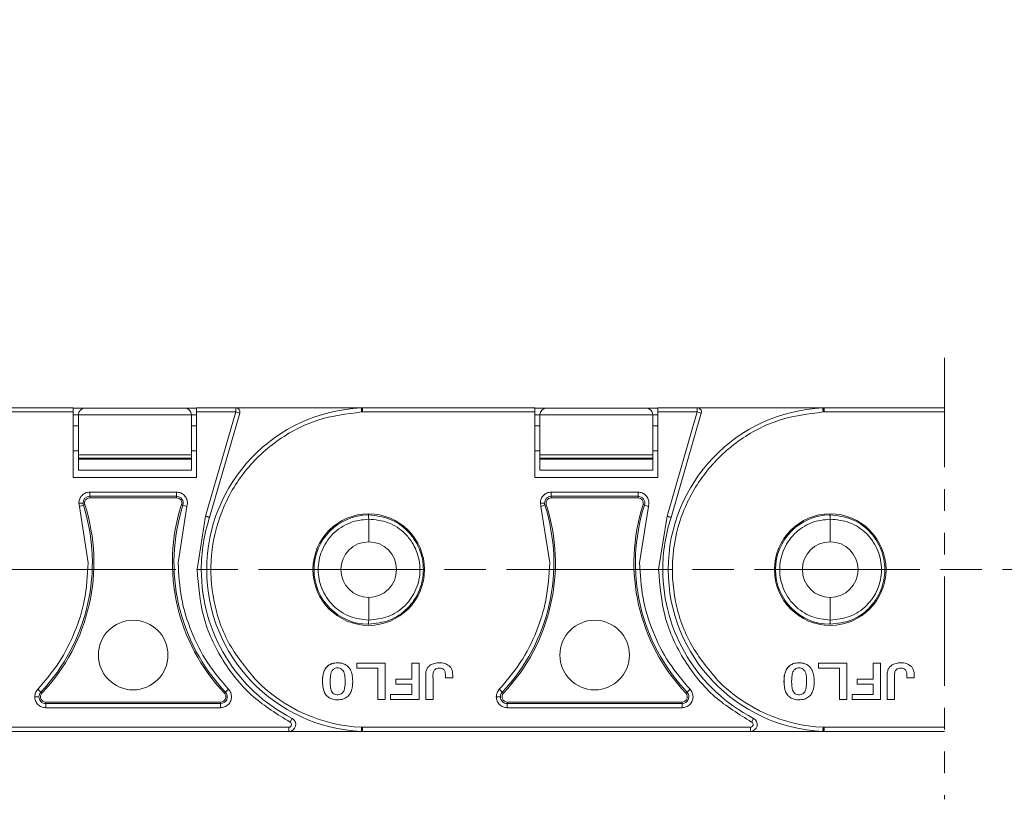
# Model space of a CAD drawing. Header units: millimetres. Extents: x 2978 to 3606, y -417 to 23.
# Tile 12 of 28: x 3288 to 3360, y -230 to -173. Entities that reach past the tile are written whole.
import ezdxf

# ---------------------------------------------------------------- set-up
doc = ezdxf.new("R2010")
doc.units = ezdxf.units.MM
for name, pattern in [('ACAD_ISO08W100', [36, 24, -3, 6, -3]), ('CENTER', [0.6, 0.375, -0.075, 0.075, -0.075]), ('PHANTOM2', [31.75, 15.875, -3.175, 3.175, -3.175, 3.175, -3.175])]:
    doc.linetypes.add(name, pattern=pattern)
doc.layers.add('中心线', color=1, linetype='CENTER', lineweight=25)
doc.styles.get("Standard").update_dxf_attribs({"font": '仿宋_GB2312.ttf', "width": 0.8})
doc.dimstyles.new('副本 ISO-25.1', dxfattribs={"dimtxt": 6, "dimasz": 5, "dimexe": 3.5, "dimexo": 0.625, "dimgap": 1.5, "dimtad": 1, "dimdsep": 46, "dimtxsty": 'Standard', "dimcen": 2.5, "dimadec": 0, "dimazin": 0, "dimtfac": 1, "dimtmove": 0, "dimatfit": 3, "dimfxl": 0, "dimarcsym": 0})

# ---------------------------------------------------------------- blocks, each defined once
blk = doc.blocks.new('*D205')
at = {"color": 0, "lineweight": -2}
for p, q in [((3306.328, -146.197), (3579.479, -146.197)), ((3575.979, -151.197), (3575.979, -220.021)), ((3532.675, -225.021), (3579.479, -225.021))]:
    blk.add_line(p, q, dxfattribs=at)
at = {"color": 0, "lineweight": 9}
for points in [[(3575.145, -151.197), (3576.812, -151.197), (3575.979, -146.197)], [(3575.145, -220.021), (3576.812, -220.021), (3575.979, -225.021)]]:
    blk.add_solid(points, dxfattribs=at)
at = {"layer": 'Defpoints', "color": 0, "lineweight": 9}
for p in [(3305.703, -146.197), (3532.05, -225.021), (3575.979, -225.021)]:
    blk.add_point(p, dxfattribs=at)
at = {"color": 0, "lineweight": 9, "insert": (3571.479, -185.609), "char_height": 6, "attachment_point": 5, "rotation": 90}
blk.add_mtext('2R+23.5', dxfattribs=at)

msp = doc.modelspace()

# ---------------------------------------------------------------- linework, layer by layer
at = {"color": 3, "linetype": 'PHANTOM2', "lineweight": 9, "ltscale": 0.5}
msp.add_line((3355.41, -197.986), (3355.41, -230.038), dxfattribs=at)
at = {"color": 7, "linetype": 'Continuous', "lineweight": 15}
for p, q in [((3292.163, -201.609), (3279.659, -201.609)), ((3292.163, -201.912), (3279.662, -201.912)), ((3292.163, -201.912), (3292.163, -201.609)), ((3293.033, -201.627), (3292.163, -201.627)), ((3292.163, -206.661), (3292.163, -201.912)), ((3292.163, -202.127), (3292.533, -202.127)), ((3292.533, -202.127), (3300.733, -202.127)), ((3292.533, -205.015), (3292.533, -202.127)), ((3300.233, -201.627), (3293.033, -201.627)), ((3301.104, -201.627), (3300.233, -201.627)), ((3300.733, -202.127), (3300.733, -205.015)), ((3300.733, -202.127), (3301.104, -202.127)), ((3303.955, -201.609), (3301.104, -201.609)), ((3301.104, -201.609), (3301.104, -201.912)), ((3301.104, -201.912), (3301.104, -206.661)), ((3303.955, -201.912), (3301.104, -201.912)), ((3301.77, -209.482), (3303.955, -201.912)), ((3302.06, -209.571), (3304.246, -201.996)), ((3303.955, -201.912), (3303.955, -201.609)), ((3313.159, -201.609), (3303.955, -201.609)), ((3304.246, -201.996), (3303.955, -201.912)), ((3313.074, -201.613), (3313.159, -201.609)), ((3313.162, -201.912), (3313.088, -201.912)), ((3325.663, -201.609), (3313.159, -201.609)), ((3313.162, -201.912), (3313.162, -201.63)), ((3325.663, -201.912), (3313.162, -201.912)), ((3325.663, -201.912), (3325.663, -201.609)), ((3326.533, -201.627), (3325.663, -201.627)), ((3325.663, -206.661), (3325.663, -201.912)), ((3325.663, -202.127), (3326.033, -202.127)), ((3326.033, -202.127), (3334.233, -202.127)), ((3326.033, -205.015), (3326.033, -202.127)), ((3333.733, -201.627), (3326.533, -201.627)), ((3334.604, -201.627), (3333.733, -201.627)), ((3334.233, -202.127), (3334.233, -205.015)), ((3334.233, -202.127), (3334.604, -202.127)), ((3337.455, -201.609), (3334.604, -201.609)), ((3334.604, -201.609), (3334.604, -201.912)), ((3334.604, -201.912), (3334.604, -206.661)), ((3337.455, -201.912), (3334.604, -201.912)), ((3335.27, -209.482), (3337.455, -201.912)), ((3335.56, -209.571), (3337.746, -201.996)), ((3337.455, -201.912), (3337.455, -201.609)), ((3346.659, -201.609), (3337.455, -201.609)), ((3337.746, -201.996), (3337.455, -201.912)), ((3346.574, -201.613), (3346.659, -201.609)), ((3346.662, -201.912), (3346.588, -201.912)), ((3355.41, -201.609), (3346.659, -201.609)), ((3346.662, -201.912), (3346.662, -201.63)), ((3355.41, -201.912), (3346.662, -201.912)), ((3292.533, -202.922), (3292.163, -202.922)), ((3301.104, -202.922), (3300.733, -202.922)), ((3326.033, -202.922), (3325.663, -202.922)), ((3334.604, -202.922), (3334.233, -202.922)), ((3292.163, -204.741), (3292.533, -204.741)), ((3300.733, -205.015), (3292.533, -205.015)), ((3292.533, -205.015), (3292.533, -205.265)), ((3300.733, -204.741), (3301.104, -204.741)), ((3300.733, -205.015), (3300.733, -205.265)), ((3325.663, -204.741), (3326.033, -204.741)), ((3334.233, -205.015), (3326.033, -205.015)), ((3326.033, -205.015), (3326.033, -205.265)), ((3334.233, -204.741), (3334.604, -204.741)), ((3334.233, -205.015), (3334.233, -205.265)), ((3292.533, -205.265), (3300.733, -205.265)), ((3292.533, -205.328), (3292.533, -205.265)), ((3300.733, -205.328), (3292.533, -205.328)), ((3292.533, -205.328), (3292.533, -206.127)), ((3300.733, -205.265), (3300.733, -205.328)), ((3300.733, -206.127), (3300.733, -205.328)), ((3326.033, -205.265), (3334.233, -205.265)), ((3326.033, -205.328), (3326.033, -205.265)), ((3334.233, -205.328), (3326.033, -205.328)), ((3326.033, -205.328), (3326.033, -206.127)), ((3334.233, -205.265), (3334.233, -205.328)), ((3334.233, -206.127), (3334.233, -205.328)), ((3292.533, -206.127), (3300.733, -206.127)), ((3326.033, -206.127), (3334.233, -206.127)), ((3301.104, -206.661), (3292.163, -206.661)), ((3334.604, -206.661), (3325.663, -206.661)), ((3293.359, -207.735), (3299.657, -207.735)), ((3293.359, -207.735), (3293.359, -208.037)), ((3299.657, -207.735), (3299.657, -208.037)), ((3326.859, -207.735), (3333.157, -207.735)), ((3326.859, -207.735), (3326.859, -208.037)), ((3333.157, -207.735), (3333.157, -208.037)), ((3292.604, -208.77), (3292.566, -208.527)), ((3292.893, -208.677), (3292.604, -208.77)), ((3292.999, -208.643), (3292.893, -208.677)), ((3293.359, -208.037), (3299.657, -208.037)), ((3293.359, -208.037), (3293.359, -208.149)), ((3293.359, -208.149), (3299.657, -208.149)), ((3299.657, -208.149), (3299.657, -208.037)), ((3300.124, -208.677), (3300.017, -208.643)), ((3300.412, -208.77), (3300.124, -208.677)), ((3300.45, -208.527), (3300.412, -208.77)), ((3326.104, -208.77), (3326.066, -208.527)), ((3326.393, -208.677), (3326.104, -208.77)), ((3326.499, -208.643), (3326.393, -208.677)), ((3326.859, -208.037), (3333.157, -208.037)), ((3326.859, -208.037), (3326.859, -208.149)), ((3326.859, -208.149), (3333.157, -208.149)), ((3333.157, -208.149), (3333.157, -208.037)), ((3333.624, -208.677), (3333.517, -208.643)), ((3333.912, -208.77), (3333.624, -208.677)), ((3333.95, -208.527), (3333.912, -208.77)), ((3293.244, -212.856), (3292.604, -208.77)), ((3300.412, -208.77), (3299.773, -212.856)), ((3313.606, -209.392), (3313.574, -209.392)), ((3326.744, -212.856), (3326.104, -208.77)), ((3333.912, -208.77), (3333.273, -212.856)), ((3347.106, -209.392), (3347.074, -209.392)), ((3301.151, -213.359), (3301.77, -209.482)), ((3313.606, -211.338), (3313.606, -209.695)), ((3334.651, -213.359), (3335.27, -209.482)), ((3347.106, -211.338), (3347.106, -209.695)), ((3313.606, -217.022), (3313.606, -215.379)), ((3347.106, -217.022), (3347.106, -215.379)), ((3313.574, -217.325), (3313.606, -217.326)), ((3347.074, -217.325), (3347.106, -217.326)), ((3312.752, -220.158), (3312.752, -220.519)), ((3314.807, -220.158), (3312.752, -220.158)), ((3312.752, -220.519), (3314.275, -220.519)), ((3314.275, -220.519), (3314.275, -222.785)), ((3314.807, -222.785), (3314.807, -220.158)), ((3317.265, -220.158), (3316.733, -220.158)), ((3316.733, -220.158), (3316.733, -221.306)), ((3317.265, -222.785), (3317.265, -220.158)), ((3346.252, -220.158), (3346.252, -220.519)), ((3348.307, -220.158), (3346.252, -220.158)), ((3346.252, -220.519), (3347.775, -220.519)), ((3347.775, -220.519), (3347.775, -222.785)), ((3348.307, -222.785), (3348.307, -220.158)), ((3350.765, -220.158), (3350.233, -220.158)), ((3350.233, -220.158), (3350.233, -221.306)), ((3350.765, -222.785), (3350.765, -220.158)), ((3315.567, -221.667), (3315.567, -221.306)), ((3316.733, -221.306), (3315.567, -221.306)), ((3319.172, -221.22), (3319.704, -221.22)), ((3350.233, -221.306), (3349.067, -221.306)), ((3349.067, -221.667), (3349.067, -221.306)), ((3352.672, -221.22), (3353.204, -221.22)), ((3289.584, -222.05), (3289.804, -222.258)), ((3289.804, -222.258), (3289.885, -222.335)), ((3303.131, -222.335), (3303.213, -222.258)), ((3303.432, -222.05), (3303.213, -222.258)), ((3316.733, -221.667), (3315.567, -221.667)), ((3316.733, -222.424), (3316.733, -221.667)), ((3323.084, -222.05), (3323.304, -222.258)), ((3323.304, -222.258), (3323.385, -222.335)), ((3336.631, -222.335), (3336.713, -222.258)), ((3336.932, -222.05), (3336.713, -222.258)), ((3350.233, -221.667), (3349.067, -221.667)), ((3350.233, -222.424), (3350.233, -221.667)), ((3290.16, -222.973), (3290.16, -223.085)), ((3302.857, -222.973), (3290.16, -222.973)), ((3302.857, -223.085), (3302.857, -222.973)), ((3314.275, -222.785), (3314.807, -222.785)), ((3315.191, -222.785), (3315.191, -222.424)), ((3315.191, -222.424), (3316.733, -222.424)), ((3315.191, -222.785), (3317.265, -222.785)), ((3317.743, -222.785), (3318.274, -222.785)), ((3323.66, -222.973), (3323.66, -223.085)), ((3336.357, -222.973), (3323.66, -222.973)), ((3336.357, -223.085), (3336.357, -222.973)), ((3347.775, -222.785), (3348.307, -222.785)), ((3348.691, -222.785), (3348.691, -222.424)), ((3348.691, -222.424), (3350.233, -222.424)), ((3348.691, -222.785), (3350.765, -222.785)), ((3351.243, -222.785), (3351.774, -222.785)), ((3290.16, -223.388), (3290.16, -223.085)), ((3302.857, -223.085), (3290.16, -223.085)), ((3302.857, -223.388), (3290.16, -223.388)), ((3302.857, -223.388), (3302.857, -223.085)), ((3323.66, -223.388), (3323.66, -223.085)), ((3336.357, -223.085), (3323.66, -223.085)), ((3336.357, -223.388), (3323.66, -223.388)), ((3336.357, -223.388), (3336.357, -223.085)), ((3308.039, -224.16), (3307.9, -224.43)), ((3341.539, -224.16), (3341.4, -224.43)), ((3307.809, -224.805), (3279.662, -224.805)), ((3279.668, -225.109), (3307.809, -225.109)), ((3307.809, -225.109), (3307.809, -224.805)), ((3307.809, -225.109), (3313.168, -225.109)), ((3313.15, -225.108), (3313.074, -225.105)), ((3313.162, -224.805), (3313.088, -224.805)), ((3313.162, -224.805), (3313.162, -225.087)), ((3341.309, -224.805), (3313.162, -224.805)), ((3313.162, -225.087), (3313.168, -225.109)), ((3313.168, -225.109), (3341.309, -225.109)), ((3341.309, -225.109), (3341.309, -224.805)), ((3341.309, -225.109), (3346.668, -225.109)), ((3346.65, -225.108), (3346.574, -225.105)), ((3346.662, -224.805), (3346.588, -224.805)), ((3346.662, -224.805), (3346.662, -225.087)), ((3355.41, -224.805), (3346.662, -224.805)), ((3346.662, -225.087), (3346.668, -225.109)), ((3346.668, -225.109), (3355.41, -225.109))]:
    msp.add_line(p, q, dxfattribs=at)
for centre, radius in [((3313.606, -213.359), 4.05), ((3347.106, -213.359), 4.05), ((3296.508, -219.564), 2.526), ((3330.008, -219.564), 2.526)]:
    msp.add_circle(centre, radius, dxfattribs=at)
for centre, radius, start, end in [((3293.033, -202.127), 0.5, 90, 180), ((3300.233, -202.127), 0.5, 0, 90), ((3313.606, -213.359), 11.758, 92.59128, 267.40872), ((3303.955, -201.912), 0.303, 343.89727, 90), ((3326.533, -202.127), 0.5, 90, 180), ((3333.733, -202.127), 0.5, 0, 90), ((3347.106, -213.359), 11.758, 92.59128, 267.40872), ((3337.455, -201.912), 0.303, 343.89727, 90), ((3279.864, -212.856), 13.682, 316.59098, 17.78298), ((3279.864, -212.856), 13.794, 316.59098, 17.78298), ((3293.359, -208.527), 0.49, 90, 179.99999), ((3293.359, -208.527), 0.49, 179.99999, 197.78298), ((3293.359, -208.527), 0.378, 90, 197.78298), ((3313.152, -212.856), 13.794, 162.21702, 223.40902), ((3313.152, -212.856), 13.682, 162.21702, 223.40902), ((3299.657, -208.527), 0.49, 342.21702, 90), ((3299.657, -208.527), 0.378, 342.21702, 90), ((3313.364, -212.856), 13.682, 316.59098, 17.78298), ((3313.364, -212.856), 13.794, 316.59098, 17.78298), ((3326.859, -208.527), 0.49, 90, 179.99999), ((3326.859, -208.527), 0.49, 179.99999, 197.78298), ((3326.859, -208.527), 0.378, 90, 197.78298), ((3346.652, -212.856), 13.794, 162.21702, 223.40902), ((3346.652, -212.856), 13.682, 162.21702, 223.40902), ((3333.157, -208.527), 0.49, 342.21702, 90), ((3333.157, -208.527), 0.378, 342.21702, 90), ((3313.606, -213.359), 3.967, 90.45642, 269.54358), ((3347.106, -213.359), 3.967, 90.45642, 269.54358), ((3313.606, -213.359), 12.152, 161.83764, 180), ((3347.106, -213.359), 12.152, 161.83764, 180), ((3313.606, -213.359), 2.021, 90, 270), ((3313.606, -213.359), 2.021, 270, 90), ((3347.106, -213.359), 2.021, 90, 270), ((3347.106, -213.359), 2.021, 270, 90), ((3313.606, -213.359), 12.152, 180, 242.73396), ((3347.106, -213.359), 12.152, 180, 242.73396), ((3313.606, -213.359), 11.458, 224.65735, 267.40885), ((3347.106, -213.359), 11.458, 224.65735, 267.40885), ((3290.16, -222.595), 0.49, 136.59098, 179.99995), ((3302.857, -222.595), 0.49, 270, 43.40902), ((3323.66, -222.595), 0.49, 136.59098, 179.99995), ((3336.357, -222.595), 0.49, 270, 43.40902), ((3290.16, -222.595), 0.49, 179.99995, 270), ((3290.16, -222.595), 0.378, 136.59098, 270), ((3302.857, -222.595), 0.378, 270, 43.40902), ((3323.66, -222.595), 0.49, 179.99995, 270), ((3323.66, -222.595), 0.378, 136.59098, 270), ((3336.357, -222.595), 0.378, 270, 43.40902), ((3307.809, -224.606), 0.502, 270, 62.73396), ((3341.309, -224.606), 0.502, 270, 62.73396), ((3307.809, -224.606), 0.199, 270, 62.73396), ((3313.123, -225.082), 0.039, 318.95346, 351.9603), ((3341.309, -224.606), 0.199, 270, 62.73396), ((3346.623, -225.082), 0.039, 318.95346, 351.9603)]:
    msp.add_arc(centre, radius, start, end, dxfattribs=at)
for points, knots in [([(3313.088, -201.912), (3312.016, -202.049), (3309.826, -202.329), (3306.838, -203.919), (3304.421, -206.241), (3302.794, -209.127), (3302.03, -212.35), (3302.228, -215.696), (3303.343, -218.892), (3304.761, -220.584), (3305.455, -221.412)], [0, 0, 0, 0, 0.122369, 0.25, 0.377631, 0.5, 0.622369, 0.75, 0.877631, 1, 1, 1, 1]), ([(3313.162, -201.63), (3313.159, -201.641), (3313.154, -201.659), (3313.141, -201.708), (3313.126, -201.766), (3313.106, -201.84), (3313.094, -201.889), (3313.088, -201.912)], [0, 0, 0, 0, 0.2009574, 0.3493582, 0.5907169, 0.8011555, 1, 1, 1, 1]), ([(3313.159, -201.609), (3313.158, -201.61), (3313.156, -201.611), (3313.16, -201.623), (3313.162, -201.63)], [0, 0, 0, 0, 0.417545, 1, 1, 1, 1]), ([(3346.588, -201.912), (3345.516, -202.049), (3343.326, -202.329), (3340.338, -203.919), (3337.921, -206.241), (3336.294, -209.127), (3335.53, -212.35), (3335.728, -215.696), (3336.843, -218.892), (3338.261, -220.584), (3338.955, -221.412)], [0, 0, 0, 0, 0.122369, 0.25, 0.377631, 0.5, 0.622369, 0.75, 0.877631, 1, 1, 1, 1]), ([(3346.662, -201.63), (3346.659, -201.641), (3346.654, -201.659), (3346.641, -201.708), (3346.626, -201.766), (3346.606, -201.84), (3346.594, -201.889), (3346.588, -201.912)], [0, 0, 0, 0, 0.2009574, 0.3493582, 0.5907169, 0.8011555, 1, 1, 1, 1]), ([(3346.659, -201.609), (3346.658, -201.61), (3346.656, -201.611), (3346.66, -201.623), (3346.662, -201.63)], [0, 0, 0, 0, 0.417545, 1, 1, 1, 1]), ([(3292.566, -208.527), (3292.578, -208.423), (3292.602, -208.215), (3292.786, -207.953), (3293.048, -207.77), (3293.256, -207.746), (3293.359, -207.735)], [0, 0, 0, 0, 0.250177, 0.500521, 0.750628, 1, 1, 1, 1]), ([(3299.657, -207.735), (3299.761, -207.746), (3299.963, -207.77), (3300.187, -207.922), (3300.326, -208.09), (3300.425, -208.281), (3300.441, -208.435), (3300.45, -208.527)], [0, 0, 0, 0, 0.2494712, 0.4859232, 0.6313242, 0.7763613, 1, 1, 1, 1]), ([(3326.066, -208.527), (3326.078, -208.423), (3326.102, -208.215), (3326.286, -207.953), (3326.548, -207.77), (3326.756, -207.746), (3326.859, -207.735)], [0, 0, 0, 0, 0.250177, 0.500521, 0.750628, 1, 1, 1, 1]), ([(3333.157, -207.735), (3333.261, -207.746), (3333.463, -207.77), (3333.687, -207.922), (3333.826, -208.09), (3333.925, -208.281), (3333.941, -208.435), (3333.95, -208.527)], [0, 0, 0, 0, 0.249471, 0.485923, 0.631324, 0.776361, 1, 1, 1, 1]), ([(3292.566, -208.527), (3292.608, -208.527), (3292.694, -208.527), (3292.794, -208.527), (3292.855, -208.527), (3292.864, -208.527), (3292.869, -208.527)], [0, 0, 0, 0, 0.2708965, 0.5622441, 0.789076, 1, 1, 1, 1]), ([(3326.066, -208.527), (3326.108, -208.527), (3326.194, -208.527), (3326.294, -208.527), (3326.355, -208.527), (3326.364, -208.527), (3326.369, -208.527)], [0, 0, 0, 0, 0.270897, 0.562244, 0.789076, 1, 1, 1, 1]), ([(3313.606, -209.695), (3313.605, -209.663), (3313.604, -209.608), (3313.6, -209.536), (3313.596, -209.484), (3313.591, -209.441), (3313.585, -209.41), (3313.579, -209.394), (3313.575, -209.393), (3313.574, -209.392)], [0, 0, 0, 0, 0.204049, 0.340626, 0.499474, 0.615725, 0.75984, 0.920238, 1, 1, 1, 1]), ([(3313.606, -209.392), (3314.121, -209.45), (3315.151, -209.567), (3316.263, -210.335), (3316.933, -211.15), (3317.421, -212.076), (3317.672, -213.36), (3317.42, -214.644), (3316.932, -215.569), (3316.262, -216.384), (3315.149, -217.151), (3314.12, -217.268), (3313.606, -217.326)], [0, 0, 0, 0, 0.124895, 0.249768, 0.315264, 0.378872, 0.500087, 0.621291, 0.684901, 0.750407, 0.875279, 1, 1, 1, 1]), ([(3347.106, -209.695), (3347.105, -209.663), (3347.104, -209.608), (3347.1, -209.536), (3347.096, -209.484), (3347.091, -209.441), (3347.085, -209.41), (3347.079, -209.394), (3347.075, -209.393), (3347.074, -209.392)], [0, 0, 0, 0, 0.204049, 0.340626, 0.499474, 0.615725, 0.75984, 0.920238, 1, 1, 1, 1]), ([(3347.106, -209.392), (3347.621, -209.45), (3348.651, -209.567), (3349.763, -210.335), (3350.433, -211.15), (3350.921, -212.076), (3351.172, -213.36), (3350.92, -214.644), (3350.432, -215.569), (3349.762, -216.384), (3348.649, -217.151), (3347.62, -217.268), (3347.106, -217.326)], [0, 0, 0, 0, 0.124895, 0.249768, 0.315264, 0.378872, 0.500087, 0.621291, 0.684901, 0.750407, 0.875279, 1, 1, 1, 1]), ([(3302.06, -209.571), (3302.057, -209.57), (3302.051, -209.568), (3302.008, -209.555), (3301.955, -209.539), (3301.902, -209.522), (3301.839, -209.503), (3301.794, -209.489), (3301.77, -209.482)], [0, 0, 0, 0, 0.197231, 0.429158, 0.558746, 0.697086, 0.844173, 1, 1, 1, 1]), ([(3313.606, -217.022), (3313.143, -216.973), (3312.433, -216.897), (3311.578, -216.438), (3310.993, -215.964), (3310.518, -215.377), (3310.078, -214.525), (3309.854, -213.359), (3310.078, -212.192), (3310.518, -211.34), (3310.993, -210.753), (3311.578, -210.279), (3312.433, -209.82), (3313.143, -209.745), (3313.606, -209.695)], [0, 0, 0, 0, 0.120094, 0.184653, 0.250509, 0.316292, 0.380636, 0.5, 0.619364, 0.683708, 0.749491, 0.815347, 0.879906, 1, 1, 1, 1]), ([(3313.606, -209.695), (3314.087, -209.743), (3315.053, -209.838), (3316.112, -210.556), (3316.74, -211.323), (3317.189, -212.184), (3317.375, -213.141), (3317.277, -214.094), (3316.991, -215.019), (3316.296, -216.038), (3315.059, -216.878), (3314.087, -216.975), (3313.606, -217.022)], [0, 0, 0, 0, 0.125188, 0.250856, 0.319613, 0.380838, 0.50002, 0.563142, 0.625674, 0.747351, 0.875025, 1, 1, 1, 1]), ([(3335.56, -209.571), (3335.557, -209.57), (3335.551, -209.568), (3335.508, -209.555), (3335.455, -209.539), (3335.402, -209.522), (3335.339, -209.503), (3335.294, -209.489), (3335.27, -209.482)], [0, 0, 0, 0, 0.197231, 0.429158, 0.558746, 0.697086, 0.844173, 1, 1, 1, 1]), ([(3347.106, -217.022), (3346.643, -216.973), (3345.933, -216.897), (3345.078, -216.438), (3344.493, -215.964), (3344.018, -215.377), (3343.578, -214.525), (3343.354, -213.359), (3343.578, -212.192), (3344.018, -211.34), (3344.493, -210.753), (3345.078, -210.279), (3345.933, -209.82), (3346.643, -209.745), (3347.106, -209.695)], [0, 0, 0, 0, 0.120094, 0.184653, 0.250509, 0.316292, 0.380636, 0.5, 0.619364, 0.683708, 0.749491, 0.815347, 0.879906, 1, 1, 1, 1]), ([(3347.106, -209.695), (3347.587, -209.743), (3348.553, -209.838), (3349.612, -210.556), (3350.24, -211.323), (3350.689, -212.184), (3350.875, -213.141), (3350.777, -214.094), (3350.491, -215.019), (3349.796, -216.038), (3348.559, -216.878), (3347.587, -216.975), (3347.106, -217.022)], [0, 0, 0, 0, 0.125188, 0.250856, 0.319613, 0.380838, 0.50002, 0.563142, 0.625674, 0.747351, 0.875025, 1, 1, 1, 1]), ([(3289.584, -222.05), (3290.12, -221.42), (3291.208, -220.14), (3292.317, -217.925), (3293.09, -215.477), (3293.19, -213.775), (3293.244, -212.856)], [0, 0, 0, 0, 0.244254, 0.496621, 0.728157, 1, 1, 1, 1]), ([(3299.773, -212.856), (3299.82, -213.71), (3299.914, -215.421), (3300.673, -217.874), (3301.813, -220.144), (3302.895, -221.418), (3303.432, -222.05)], [0, 0, 0, 0, 0.252852, 0.506156, 0.754853, 1, 1, 1, 1]), ([(3323.084, -222.05), (3323.62, -221.42), (3324.708, -220.14), (3325.817, -217.925), (3326.59, -215.477), (3326.69, -213.775), (3326.744, -212.856)], [0, 0, 0, 0, 0.244254, 0.496621, 0.728157, 1, 1, 1, 1]), ([(3333.273, -212.856), (3333.32, -213.71), (3333.414, -215.421), (3334.173, -217.874), (3335.313, -220.144), (3336.395, -221.418), (3336.932, -222.05)], [0, 0, 0, 0, 0.252852, 0.506156, 0.754853, 1, 1, 1, 1]), ([(3307.9, -224.43), (3306.976, -223.862), (3305.077, -222.694), (3302.915, -220.022), (3301.43, -216.838), (3301.244, -214.513), (3301.151, -213.359)], [0, 0, 0, 0, 0.237855, 0.488911, 0.746343, 1, 1, 1, 1]), ([(3301.151, -213.359), (3301.194, -213.359), (3301.283, -213.359), (3301.385, -213.359), (3301.444, -213.359), (3301.451, -213.359), (3301.454, -213.359)], [0, 0, 0, 0, 0.2702587, 0.562427, 0.7897353, 1, 1, 1, 1]), ([(3341.4, -224.43), (3340.476, -223.862), (3338.577, -222.694), (3336.415, -220.022), (3334.93, -216.838), (3334.744, -214.513), (3334.651, -213.359)], [0, 0, 0, 0, 0.237855, 0.488911, 0.746343, 1, 1, 1, 1]), ([(3334.651, -213.359), (3334.694, -213.359), (3334.783, -213.359), (3334.885, -213.359), (3334.944, -213.359), (3334.951, -213.359), (3334.954, -213.359)], [0, 0, 0, 0, 0.2702587, 0.562427, 0.7897353, 1, 1, 1, 1]), ([(3313.574, -217.325), (3313.576, -217.324), (3313.58, -217.322), (3313.587, -217.298), (3313.593, -217.258), (3313.6, -217.202), (3313.604, -217.125), (3313.605, -217.057), (3313.606, -217.022)], [0, 0, 0, 0, 0.1177988, 0.2924062, 0.4522723, 0.5724292, 0.7830569, 1, 1, 1, 1]), ([(3347.074, -217.325), (3347.076, -217.324), (3347.08, -217.322), (3347.087, -217.298), (3347.093, -217.258), (3347.1, -217.202), (3347.104, -217.125), (3347.105, -217.057), (3347.106, -217.022)], [0, 0, 0, 0, 0.1177988, 0.2924062, 0.4522723, 0.5724292, 0.7830569, 1, 1, 1, 1]), ([(3310.542, -222.503), (3310.488, -222.429), (3310.346, -222.234), (3310.234, -221.667), (3310.239, -221.071), (3310.436, -220.554), (3310.657, -220.314), (3310.969, -220.157), (3311.346, -220.111), (3311.731, -220.16), (3312.003, -220.301), (3312.114, -220.412), (3312.15, -220.447)], [0, 0, 0, 0, 0.068925, 0.181835, 0.429589, 0.512717, 0.596699, 0.671038, 0.773392, 0.880953, 0.962175, 1, 1, 1, 1]), ([(3312.15, -220.447), (3312.073, -220.378), (3311.919, -220.239), (3311.564, -220.125), (3311.184, -220.115), (3310.806, -220.219), (3310.536, -220.422), (3310.381, -220.68), (3310.305, -220.933), (3310.26, -221.221), (3310.25, -221.562), (3310.283, -221.942), (3310.37, -222.273), (3310.494, -222.439), (3310.542, -222.503)], [0, 0, 0, 0, 0.077726, 0.155352, 0.276594, 0.36227, 0.448522, 0.525591, 0.586453, 0.64883, 0.745829, 0.844558, 0.939133, 1, 1, 1, 1]), ([(3319.704, -221.22), (3319.706, -221.119), (3319.711, -220.916), (3319.661, -220.639), (3319.532, -220.419), (3319.325, -220.256), (3319.002, -220.129), (3318.605, -220.114), (3318.244, -220.194), (3317.996, -220.342), (3317.834, -220.542), (3317.758, -220.775), (3317.739, -221.016), (3317.745, -221.315), (3317.741, -221.905), (3317.742, -222.42), (3317.743, -222.785)], [0, 0, 0, 0, 0.060966, 0.122555, 0.166943, 0.211374, 0.27887, 0.373201, 0.446631, 0.499185, 0.54401, 0.599254, 0.643956, 0.689261, 0.779896, 1, 1, 1, 1]), ([(3344.042, -222.503), (3343.988, -222.429), (3343.846, -222.234), (3343.734, -221.667), (3343.739, -221.071), (3343.936, -220.554), (3344.157, -220.314), (3344.469, -220.157), (3344.846, -220.111), (3345.231, -220.16), (3345.503, -220.301), (3345.614, -220.412), (3345.65, -220.447)], [0, 0, 0, 0, 0.068925, 0.181835, 0.429589, 0.512717, 0.596699, 0.671038, 0.773392, 0.880953, 0.962175, 1, 1, 1, 1]), ([(3345.65, -220.447), (3345.573, -220.378), (3345.419, -220.239), (3345.064, -220.125), (3344.684, -220.115), (3344.306, -220.219), (3344.036, -220.422), (3343.881, -220.68), (3343.805, -220.933), (3343.76, -221.221), (3343.75, -221.562), (3343.783, -221.942), (3343.87, -222.273), (3343.994, -222.439), (3344.042, -222.503)], [0, 0, 0, 0, 0.077726, 0.155352, 0.276594, 0.36227, 0.448522, 0.525591, 0.586453, 0.64883, 0.745829, 0.844558, 0.939133, 1, 1, 1, 1]), ([(3353.204, -221.22), (3353.206, -221.119), (3353.211, -220.916), (3353.161, -220.639), (3353.032, -220.419), (3352.825, -220.256), (3352.502, -220.129), (3352.105, -220.114), (3351.744, -220.194), (3351.496, -220.342), (3351.334, -220.542), (3351.258, -220.775), (3351.239, -221.016), (3351.245, -221.315), (3351.241, -221.905), (3351.242, -222.42), (3351.243, -222.785)], [0, 0, 0, 0, 0.060966, 0.122555, 0.166943, 0.211374, 0.27887, 0.373201, 0.446631, 0.499185, 0.54401, 0.599254, 0.643956, 0.689261, 0.779896, 1, 1, 1, 1]), ([(3310.542, -222.503), (3310.618, -222.572), (3310.771, -222.709), (3311.128, -222.82), (3311.515, -222.827), (3311.901, -222.716), (3312.178, -222.507), (3312.331, -222.24), (3312.404, -221.98), (3312.443, -221.692), (3312.449, -221.358), (3312.412, -220.987), (3312.319, -220.667), (3312.196, -220.507), (3312.15, -220.447)], [0, 0, 0, 0, 0.077118, 0.154064, 0.277592, 0.365915, 0.454804, 0.533143, 0.595307, 0.659002, 0.75277, 0.848192, 0.942337, 1, 1, 1, 1]), ([(3310.966, -220.677), (3310.943, -220.712), (3310.855, -220.849), (3310.803, -221.258), (3310.801, -221.724), (3310.864, -222.142), (3311.003, -222.325), (3311.14, -222.421), (3311.301, -222.462), (3311.468, -222.447), (3311.615, -222.382), (3311.691, -222.308), (3311.727, -222.274)], [0, 0, 0, 0, 0.049968, 0.193018, 0.475404, 0.617015, 0.680621, 0.743737, 0.81298, 0.874323, 0.941059, 1, 1, 1, 1]), ([(3311.727, -222.274), (3311.75, -222.241), (3311.834, -222.123), (3311.899, -221.73), (3311.901, -221.271), (3311.841, -220.844), (3311.71, -220.644), (3311.575, -220.54), (3311.42, -220.486), (3311.258, -220.487), (3311.094, -220.546), (3311.011, -220.631), (3310.966, -220.677)], [0, 0, 0, 0, 0.047136, 0.170596, 0.457333, 0.600622, 0.668644, 0.736207, 0.798456, 0.860666, 0.924302, 1, 1, 1, 1]), ([(3318.274, -222.785), (3318.274, -222.684), (3318.274, -222.179), (3318.285, -221.562), (3318.267, -220.994), (3318.295, -220.793), (3318.342, -220.677), (3318.425, -220.593), (3318.559, -220.531), (3318.725, -220.513), (3318.907, -220.529), (3318.999, -220.589), (3319.045, -220.619)], [0, 0, 0, 0, 0.10516, 0.525798, 0.642954, 0.69438, 0.736747, 0.770674, 0.814759, 0.886948, 0.943322, 1, 1, 1, 1]), ([(3319.045, -220.619), (3319.064, -220.637), (3319.11, -220.681), (3319.163, -220.801), (3319.176, -220.988), (3319.174, -221.136), (3319.172, -221.22)], [0, 0, 0, 0, 0.120772, 0.299416, 0.603738, 1, 1, 1, 1]), ([(3344.042, -222.503), (3344.118, -222.572), (3344.271, -222.709), (3344.628, -222.82), (3345.015, -222.827), (3345.401, -222.716), (3345.678, -222.507), (3345.831, -222.24), (3345.904, -221.98), (3345.943, -221.692), (3345.949, -221.358), (3345.912, -220.987), (3345.819, -220.667), (3345.696, -220.507), (3345.65, -220.447)], [0, 0, 0, 0, 0.077118, 0.154064, 0.277592, 0.365915, 0.454804, 0.533143, 0.595307, 0.659002, 0.75277, 0.848192, 0.942337, 1, 1, 1, 1]), ([(3344.466, -220.677), (3344.443, -220.712), (3344.355, -220.849), (3344.303, -221.258), (3344.301, -221.724), (3344.364, -222.142), (3344.503, -222.325), (3344.64, -222.421), (3344.801, -222.462), (3344.968, -222.447), (3345.115, -222.382), (3345.191, -222.308), (3345.227, -222.274)], [0, 0, 0, 0, 0.049968, 0.193018, 0.475404, 0.617015, 0.680621, 0.743737, 0.81298, 0.874323, 0.941059, 1, 1, 1, 1]), ([(3345.227, -222.274), (3345.25, -222.241), (3345.334, -222.123), (3345.399, -221.73), (3345.401, -221.271), (3345.341, -220.844), (3345.21, -220.644), (3345.075, -220.54), (3344.92, -220.486), (3344.758, -220.487), (3344.594, -220.546), (3344.511, -220.631), (3344.466, -220.677)], [0, 0, 0, 0, 0.047136, 0.170596, 0.457333, 0.600622, 0.668644, 0.736207, 0.798456, 0.860666, 0.924302, 1, 1, 1, 1]), ([(3351.774, -222.785), (3351.774, -222.684), (3351.774, -222.179), (3351.785, -221.562), (3351.767, -220.994), (3351.795, -220.793), (3351.842, -220.677), (3351.925, -220.593), (3352.059, -220.531), (3352.225, -220.513), (3352.407, -220.529), (3352.499, -220.589), (3352.545, -220.619)], [0, 0, 0, 0, 0.10516, 0.525798, 0.642954, 0.69438, 0.736747, 0.770674, 0.814759, 0.886948, 0.943322, 1, 1, 1, 1]), ([(3352.545, -220.619), (3352.564, -220.637), (3352.61, -220.681), (3352.663, -220.801), (3352.676, -220.988), (3352.674, -221.136), (3352.672, -221.22)], [0, 0, 0, 0, 0.120772, 0.299416, 0.603738, 1, 1, 1, 1]), ([(3289.367, -222.595), (3289.377, -222.493), (3289.397, -222.29), (3289.522, -222.13), (3289.584, -222.05)], [0, 0, 0, 0, 0.502524, 1, 1, 1, 1]), ([(3322.867, -222.595), (3322.877, -222.493), (3322.897, -222.29), (3323.022, -222.13), (3323.084, -222.05)], [0, 0, 0, 0, 0.502524, 1, 1, 1, 1]), ([(3290.16, -223.388), (3290.056, -223.376), (3289.848, -223.353), (3289.583, -223.169), (3289.438, -222.948), (3289.375, -222.75), (3289.369, -222.646), (3289.367, -222.595)], [0, 0, 0, 0, 0.249007, 0.500519, 0.750159, 0.87592, 1, 1, 1, 1]), ([(3289.367, -222.595), (3289.408, -222.595), (3289.495, -222.595), (3289.595, -222.595), (3289.655, -222.595), (3289.665, -222.595), (3289.67, -222.595)], [0, 0, 0, 0, 0.2708724, 0.5622222, 0.789066, 1, 1, 1, 1]), ([(3303.649, -222.595), (3303.639, -222.695), (3303.622, -222.848), (3303.524, -223.033), (3303.421, -223.159), (3303.295, -223.262), (3303.11, -223.361), (3302.956, -223.377), (3302.857, -223.388)], [0, 0, 0, 0, 0.239443, 0.369505, 0.5, 0.630063, 0.760557, 1, 1, 1, 1]), ([(3323.66, -223.388), (3323.556, -223.376), (3323.348, -223.353), (3323.083, -223.169), (3322.938, -222.948), (3322.875, -222.75), (3322.869, -222.646), (3322.867, -222.595)], [0, 0, 0, 0, 0.249007, 0.500519, 0.750159, 0.87592, 1, 1, 1, 1]), ([(3322.867, -222.595), (3322.908, -222.595), (3322.995, -222.595), (3323.095, -222.595), (3323.155, -222.595), (3323.165, -222.595), (3323.17, -222.595)], [0, 0, 0, 0, 0.270872, 0.562222, 0.789066, 1, 1, 1, 1]), ([(3337.149, -222.595), (3337.139, -222.695), (3337.122, -222.848), (3337.024, -223.033), (3336.921, -223.159), (3336.795, -223.262), (3336.61, -223.361), (3336.456, -223.377), (3336.357, -223.388)], [0, 0, 0, 0, 0.239443, 0.369505, 0.5, 0.630063, 0.760557, 1, 1, 1, 1]), ([(3313.088, -224.805), (3313.086, -224.843), (3313.083, -224.901), (3313.08, -224.971), (3313.078, -225.019), (3313.076, -225.057), (3313.075, -225.095), (3313.074, -225.101), (3313.074, -225.105)], [0, 0, 0, 0, 0.239412, 0.368304, 0.499941, 0.631586, 0.760503, 1, 1, 1, 1]), ([(3313.088, -224.805), (3313.095, -224.834), (3313.11, -224.894), (3313.132, -224.975), (3313.151, -225.045), (3313.158, -225.073), (3313.162, -225.087)], [0, 0, 0, 0, 0.244694, 0.499967, 0.74569, 1, 1, 1, 1]), ([(3346.588, -224.805), (3346.586, -224.843), (3346.583, -224.901), (3346.58, -224.971), (3346.578, -225.019), (3346.576, -225.057), (3346.575, -225.095), (3346.574, -225.101), (3346.574, -225.105)], [0, 0, 0, 0, 0.239412, 0.368304, 0.499941, 0.631586, 0.760503, 1, 1, 1, 1]), ([(3346.588, -224.805), (3346.595, -224.834), (3346.61, -224.894), (3346.632, -224.975), (3346.651, -225.045), (3346.658, -225.073), (3346.662, -225.087)], [0, 0, 0, 0, 0.244694, 0.499967, 0.74569, 1, 1, 1, 1])]:
    msp.add_open_spline(points, degree=3, knots=knots, dxfattribs=at)
for points in [[(3313.088, -201.912), (3313.086, -201.873), (3313.082, -201.794), (3313.078, -201.695), (3313.075, -201.626), (3313.074, -201.617), (3313.074, -201.613)], [(3346.588, -201.912), (3346.586, -201.873), (3346.582, -201.794), (3346.578, -201.695), (3346.575, -201.626), (3346.574, -201.617), (3346.574, -201.613)], [(3303.432, -222.05), (3303.495, -222.13), (3303.619, -222.291), (3303.639, -222.494), (3303.649, -222.595)], [(3336.932, -222.05), (3336.995, -222.13), (3337.119, -222.291), (3337.139, -222.494), (3337.149, -222.595)]]:
    msp.add_open_spline(points, degree=3, dxfattribs=at)
at = {"layer": '中心线', "linetype": 'ACAD_ISO08W100', "lineweight": 13, "ltscale": 0.5}
msp.add_line((3179.606, -213.359), (3541.312, -213.359), dxfattribs=at)

# ---------------------------------------------------------------- dimensions: what is measured, and where the dimension line sits
at = {"color": 5, "lineweight": 9}
dim = msp.add_linear_dim(base=(3575.979, -225.021), p1=(3305.703, -146.197), p2=(3532.05, -225.021), angle=90, text='2R+23.5', dimstyle='副本 ISO-25.1', dxfattribs=at)
dim.commit()
dim.dimension.update_dxf_attribs({"geometry": '*D205', "text_midpoint": (3571.479, -185.609)})

doc.saveas('drawing.dxf')
